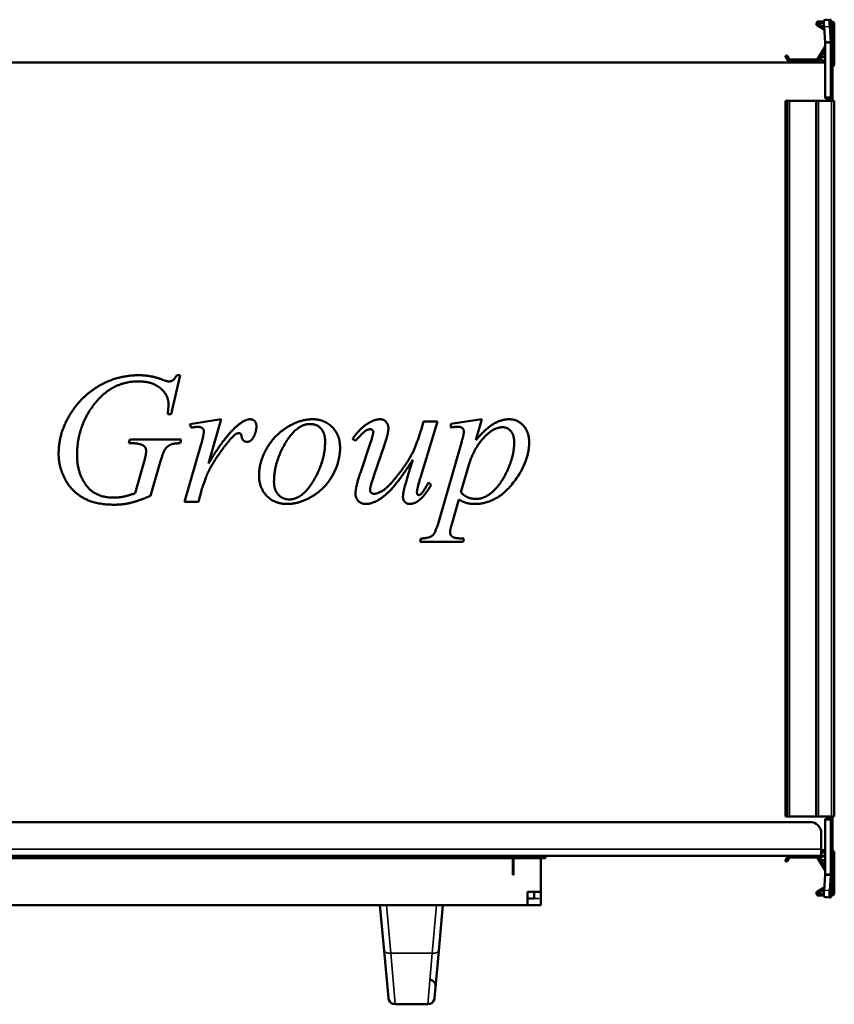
# Model space of a CAD drawing. Header units: millimetres. Extents: x 268 to 992, y 226 to 665.
# Tile 2 of 2: x 630 to 992, y 228 to 665. Entities that reach past the tile are written whole.
import ezdxf

# ---------------------------------------------------------------- set-up
doc = ezdxf.new("R2010")
doc.units = ezdxf.units.MM
doc.header["$LTSCALE"] = 3
doc.layers.add('Widoczne (ISO)', color=7, linetype='Continuous', lineweight=50)
doc.layers.add('Widoczne wąskie (ISO)', color=7, linetype='Continuous', lineweight=35)

msp = doc.modelspace()

# ---------------------------------------------------------------- linework, layer by layer
at = {"layer": 'Widoczne (ISO)'}
for p, q in [((989.76, 665.48), (987.27, 665.33)), ((987.7, 665.41), (988.58, 665.41)), ((989.76, 665.48), (990.19, 665.49)), ((990.2, 665.41), (990.2, 655.33)), ((984.3, 662.84), (987.35, 661.08)), ((987.29, 662.04), (984.7, 663.53)), ((987.2, 664.71), (984.8, 664.71)), ((984.8, 663.91), (987.2, 663.91)), ((987.27, 662.33), (987.7, 655.41)), ((990.19, 655.57), (989.76, 662.48)), ((990.6, 664.71), (990.2, 664.71)), ((990.7, 663.91), (990.2, 663.91)), ((991, 663.91), (990.7, 663.91)), ((991, 663.91), (991, 651.91)), ((991.8, 645.71), (991.8, 663.51)), ((987.67, 653.57), (984.41, 647.91)), ((985.1, 647.51), (987.7, 652.01)), ((987.7, 655.41), (988.8, 655.48)), ((988.8, 655.33), (987.7, 655.33)), ((987.7, 655.33), (987.7, 631.12)), ((988.8, 655.48), (990.19, 655.57)), ((990.2, 655.33), (988.8, 655.33)), ((990.2, 631.11), (990.2, 655.33)), ((991, 651.91), (991, 651.41)), ((970.13, 649.13), (971.07, 647.51)), ((970.55, 649.61), (970.2, 649.41)), ((971.76, 647.91), (970.82, 649.53)), ((984.23, 647.81), (971.94, 647.81)), ((987.7, 648.91), (986.6, 648.91)), ((990.28, 651.17), (990.2, 651.4)), ((991, 651.41), (990.7, 651.41)), ((991, 648.35), (990.94, 648.33)), ((990.94, 648.3), (990.94, 648.29)), ((991, 651.41), (991, 648.35)), ((987.7, 646.51), (272.3, 646.51)), ((971.94, 647.01), (984.23, 647.01)), ((986.6, 647.31), (987.7, 647.31)), ((990.29, 647.31), (990.29, 647.31)), ((991, 646.51), (990.93, 646.51)), ((990.94, 643.91), (990.94, 631.11)), ((991, 647.11), (991, 646.51)), ((991, 644.51), (991, 646.51)), ((991, 644.51), (991, 630.91)), ((988.4, 630.42), (988.5, 630.42)), ((988.5, 630.41), (988.5, 630.42)), ((988.5, 630.41), (988.5, 629.51)), ((988.5, 630.41), (990.2, 630.41)), ((990.2, 631.11), (990.2, 630.41)), ((990.7, 630.91), (990.2, 630.91)), ((991, 630.91), (990.7, 630.91)), ((991, 630.41), (990.7, 630.41)), ((991, 630.91), (991, 630.41)), ((991, 629.51), (991, 630.41)), ((970.1, 629.51), (970.2, 629.51)), ((970.1, 311.51), (970.1, 629.51)), ((970.55, 629.51), (970.2, 629.51)), ((970.55, 629.51), (970.82, 629.51)), ((971.76, 629.51), (970.82, 629.51)), ((971.94, 629.51), (971.76, 629.51)), ((983.8, 629.51), (971.94, 629.51)), ((983.8, 629.51), (984.8, 629.51)), ((983.8, 311.51), (983.8, 629.51)), ((990.6, 629.51), (984.8, 629.51)), ((990.6, 629.51), (991.8, 629.51)), ((991.8, 311.51), (991.8, 629.51)), ((701.29, 507.51), (697.2, 490.17)), ((699.81, 507.51), (701.29, 507.51)), ((697.2, 490.17), (695.72, 490.17)), ((705.6, 485.72), (719.49, 487.96)), ((706.14, 484.23), (705.6, 485.72)), ((719.49, 487.96), (713.83, 468.24)), ((815.51, 487.02), (808.1, 462.49)), ((808.41, 483.65), (809.36, 487.02)), ((809.36, 487.02), (815.51, 487.02)), ((821.44, 485.9), (835.28, 487.96)), ((821.44, 484.32), (821.44, 485.9)), ((835.28, 487.96), (832.59, 478.62)), ((678.46, 477.31), (678.91, 478.89)), ((679.59, 477.31), (678.46, 477.31)), ((678.91, 478.89), (701.74, 478.89)), ((701.74, 478.89), (701.33, 477.31)), ((779.12, 478.39), (777.86, 479.29)), ((816.1, 442.58), (826.34, 478.12)), ((703.22, 451.25), (710.46, 476.46)), ((781.32, 464.19), (785.54, 476.73)), ((791.88, 476.15), (787.43, 463.21)), ((681.29, 455.07), (685.29, 469.23)), ((692.12, 467.83), (688.08, 453.95)), ((829.44, 467.65), (825.98, 455.52)), ((811.56, 459.79), (812.77, 458.85)), ((710.73, 456.37), (709.42, 451.25)), ((709.42, 451.25), (703.22, 451.25)), ((825.04, 452.29), (822.03, 441.82)), ((807.83, 433.5), (808.23, 434.99)), ((826.93, 433.5), (807.83, 433.5)), ((827.33, 434.99), (826.93, 433.5)), ((970.1, 311.51), (970.2, 311.51)), ((970.55, 311.51), (970.2, 311.51)), ((970.55, 311.51), (970.82, 311.51)), ((971.76, 311.51), (970.82, 311.51)), ((971.94, 311.51), (971.76, 311.51)), ((983.8, 311.51), (971.94, 311.51)), ((983.8, 311.51), (984.8, 311.51)), ((990.6, 311.51), (984.8, 311.51)), ((988.5, 311.51), (988.5, 310.61)), ((990.6, 311.51), (991.8, 311.51)), ((991, 310.61), (991, 311.51)), ((279, 309.01), (981, 309.01)), ((987.7, 309.9), (987.7, 285.68)), ((988.5, 310.6), (988.4, 310.6)), ((988.5, 310.6), (988.5, 310.61)), ((990.2, 310.61), (988.5, 310.61)), ((990.2, 310.61), (990.2, 309.91)), ((990.2, 310.11), (990.7, 310.11)), ((990.2, 285.68), (990.2, 309.91)), ((991, 310.61), (990.7, 310.61)), ((991, 310.11), (990.7, 310.11)), ((990.94, 309.91), (990.94, 297.11)), ((991, 310.61), (991, 310.11)), ((991, 310.11), (991, 296.51)), ((986, 297.01), (986, 304.01)), ((986, 294.01), (274, 294.01)), ((863.5, 293.01), (863.5, 294.01)), ((970.13, 291.88), (971.07, 293.51)), ((984.23, 293.21), (971.94, 293.21)), ((985.1, 293.51), (987.7, 289)), ((986, 297.01), (986, 294.01)), ((987.7, 296.51), (986, 296.51)), ((986, 296.31), (987.7, 296.31)), ((986, 295.51), (987.7, 295.51)), ((987.7, 294.01), (986, 294.01)), ((986.6, 293.71), (987.7, 293.71)), ((990.28, 295.51), (990.28, 295.51)), ((990.93, 295.51), (991, 295.51)), ((991, 294.01), (990.93, 294.01)), ((991, 296.51), (990.94, 296.51)), ((991, 294.01), (991, 295.51)), ((991, 293.91), (991, 294.01)), ((991.8, 295.31), (991.8, 277.51)), ((863.5, 293.01), (364.5, 293.01)), ((849, 293.01), (849, 287.01)), ((849.3, 293.01), (849.3, 285.51)), ((861.5, 278.01), (861.5, 293.01)), ((970.55, 291.41), (970.2, 291.61)), ((971.76, 293.11), (970.82, 291.48)), ((987.67, 287.45), (984.41, 293.11)), ((987.7, 292.11), (986.6, 292.11)), ((990.28, 289.84), (990.2, 289.62)), ((991, 289.61), (990.7, 289.61)), ((990.94, 292.72), (990.94, 292.72)), ((990.94, 292.69), (991, 292.67)), ((991, 292.67), (991, 289.61)), ((991, 289.61), (991, 289.11)), ((991, 289.11), (991, 277.11)), ((849, 285.51), (849, 287.01)), ((849.3, 285.51), (849, 285.51)), ((987.7, 285.6), (987.27, 278.69)), ((987.7, 285.68), (988.8, 285.68)), ((988.8, 285.53), (987.7, 285.6)), ((988.8, 285.68), (990.2, 285.68)), ((990.19, 285.45), (988.8, 285.53)), ((989.76, 278.53), (990.19, 285.45)), ((990.2, 285.68), (990.2, 275.61)), ((855.5, 278.01), (855.5, 272.01)), ((855.5, 278.01), (861.5, 278.01)), ((858.5, 275.01), (858.5, 278.01)), ((861.5, 272.01), (861.5, 278.01)), ((984.3, 278.17), (987.35, 279.93)), ((987.29, 278.98), (984.7, 277.48)), ((984.8, 277.11), (987.2, 277.11)), ((987.2, 276.31), (984.8, 276.31)), ((989.76, 275.53), (987.27, 275.69)), ((990.2, 277.11), (990.7, 277.11)), ((990.6, 276.31), (990.2, 276.31)), ((991, 277.11), (990.7, 277.11)), ((372.5, 272.01), (855.5, 272.01)), ((790, 272.01), (791.84, 251.8)), ((816.16, 251.8), (818, 272.01)), ((855.5, 275.01), (858.5, 275.01)), ((855.5, 272.01), (861.5, 272.01)), ((988.58, 275.61), (987.7, 275.61)), ((990.19, 275.52), (989.76, 275.53)), ((793.75, 230.74), (791.84, 251.8)), ((816.16, 251.8), (814.25, 230.74)), ((796.74, 228.01), (811.26, 228.01))]:
    msp.add_line(p, q, dxfattribs=at)
for centre, radius, start, end in [((984.8, 663.71), 1, 90, 240), ((984.8, 663.71), 0.2, 90, 240), ((990.6, 663.51), 1.2, 0, 90), ((987.5, 653.67), 0.2, 330, 0), ((990.7, 651.91), 0.5, 180, 270), ((970.3, 649.23), 0.2, 120, 210), ((970.65, 649.43), 0.2, 30, 120), ((971.94, 648.01), 1, 210, 270), ((971.94, 648.01), 0.2, 210, 270), ((984.23, 648.01), 0.2, 270, 330), ((984.23, 648.01), 1, 270, 330), ((986.6, 648.11), 0.8, 90, 270), ((979, 647.07), 12, 5.8625, 20), ((990.8, 647.11), 0.2, 0, 51.1445), ((990.8, 645.71), 1, 281.537, 0), ((988.4, 631.12), 0.7, 180, 180.8185), ((990.7, 630.91), 0.5, 180, 270), ((981, 304.01), 5, 0, 90), ((988.4, 309.9), 0.7, 179.1815, 180), ((990.7, 310.11), 0.5, 90, 180), ((971.94, 293.01), 1, 90, 150), ((971.94, 293.01), 0.2, 90, 150), ((984.23, 293.01), 1, 30, 90), ((984.23, 293.01), 0.2, 30, 90), ((986.6, 292.91), 0.8, 90, 270), ((990.8, 293.91), 0.2, 308.8292, 0), ((990.8, 295.31), 1, 0, 82.1312), ((970.3, 291.78), 0.2, 150, 240), ((970.65, 291.58), 0.2, 240, 330), ((990.7, 289.11), 0.5, 90, 180), ((979, 293.94), 12, 340, 354.1375), ((987.5, 287.35), 0.2, 0, 30), ((984.8, 277.31), 1, 120, 270), ((984.8, 277.31), 0.2, 120, 270), ((990.6, 277.51), 1.2, 270, 0), ((796.74, 231.01), 3, 185.1944, 199.4712), ((796.74, 231.01), 3, 199.4712, 270), ((811.26, 231.01), 3, 270, 340.5288), ((811.26, 231.01), 3, 340.5288, 354.8056)]:
    msp.add_arc(centre, radius, start, end, dxfattribs=at)
for centre, major_axis, start_param, end_param in [((987.46, 662.33), (-0.19, 2.99), 0, 1.56889), ((989.95, 662.49), (-0.19, 2.99), 6.281279, 7.852075), ((987.46, 278.68), (-0.19, -2.99), 4.714295, 6.283185), ((989.95, 278.53), (-0.19, -2.99), 4.714295, 6.285092)]:
    msp.add_ellipse(centre, major_axis=major_axis, ratio=0.061628, start_param=start_param, end_param=end_param, dxfattribs=at)
for points, knots in [([(987.7, 665.35), (987.7, 665.35), (987.7, 665.36), (987.7, 665.36), (987.7, 665.36), (987.7, 665.36), (987.7, 665.37), (987.7, 665.37), (987.7, 665.37), (987.7, 665.38), (987.7, 665.38), (987.7, 665.38), (987.7, 665.39), (987.7, 665.39), (987.7, 665.39), (987.7, 665.4), (987.7, 665.4), (987.7, 665.4), (987.7, 665.41)], [0.002049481, 0.002049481, 0.002049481, 0.002049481, 0.00300249, 0.00300249, 0.00300249, 0.004503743, 0.004503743, 0.004503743, 0.006004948, 0.006004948, 0.006004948, 0.007506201, 0.007506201, 0.007506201, 0.009007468, 0.009007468, 0.009007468, 0.010508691, 0.010508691, 0.010508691, 0.010508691]), ([(990.2, 665.41), (990.2, 665.42), (990.2, 665.44), (990.2, 665.46), (990.19, 665.48), (990.19, 665.49)], [0, 0, 0, 0, 0.01249515, 0.01249515, 0.0249903, 0.0249903, 0.0249903, 0.0249903]), ([(987.7, 655.33), (987.7, 655.34), (987.7, 655.34), (987.7, 655.34), (987.7, 655.35), (987.7, 655.35), (987.7, 655.36), (987.7, 655.36), (987.7, 655.36), (987.7, 655.37), (987.7, 655.37), (987.7, 655.37), (987.7, 655.38), (987.7, 655.38), (987.7, 655.39), (987.7, 655.39), (987.7, 655.39), (987.7, 655.4), (987.7, 655.4), (987.7, 655.41), (987.7, 655.41), (987.7, 655.41)], [0, 0, 0, 0, 0.00150122, 0.00150122, 0.00150122, 0.00300249, 0.00300249, 0.00300249, 0.00450374, 0.00450374, 0.00450374, 0.00600495, 0.00600495, 0.00600495, 0.0075062, 0.0075062, 0.0075062, 0.00900747, 0.00900747, 0.00900747, 0.01050869, 0.01050869, 0.01050869, 0.01050869]), ([(990.19, 655.57), (990.19, 655.53), (990.2, 655.49), (990.2, 655.41), (990.2, 655.37), (990.2, 655.33)], [0, 0, 0, 0, 0.01249515, 0.01249515, 0.0249903, 0.0249903, 0.0249903, 0.0249903]), ([(990.94, 644.56), (990.93, 645.02), (990.93, 645.48), (990.93, 646.37), (990.93, 646.79), (990.93, 647.51), (990.93, 647.79), (990.93, 648.17), (990.93, 648.27), (990.94, 648.29)], [0.0000002, 0.0000002, 0.0000002, 0.0000002, 0.138614, 0.138614, 0.2902546, 0.2902546, 0.4411619, 0.4411619, 0.5810662, 0.5810662, 0.5810662, 0.5810662]), ([(990.94, 648.29), (990.94, 648.29), (990.94, 648.29), (990.94, 648.29), (990.94, 648.29), (990.94, 648.29)], [-0.01558465, -0.01558465, -0.01558465, -0.01558465, -0.00779233, -0.00779233, 0, 0, 0, 0]), ([(990.94, 644.41), (990.94, 644.43), (990.94, 644.46), (990.94, 644.51), (990.94, 644.54), (990.94, 644.56)], [0.00000127, 0.00000127, 0.00000127, 0.00000127, 0.0077936, 0.0077936, 0.01558592, 0.01558592, 0.01558592, 0.01558592]), ([(990.94, 644.41), (990.94, 644.32), (990.94, 644.24), (990.94, 644.07), (990.94, 643.99), (990.94, 643.91)], [0.00000127, 0.00000127, 0.00000127, 0.00000127, 0.02497637, 0.02497637, 0.04995171, 0.04995171, 0.04995171, 0.04995171]), ([(987.7, 631.11), (987.7, 631.08), (987.7, 631.06), (987.71, 630.99), (987.72, 630.94), (987.76, 630.82), (987.8, 630.74), (987.92, 630.59), (988.02, 630.52), (988.15, 630.46), (988.2, 630.44), (988.27, 630.43), (988.29, 630.42), (988.33, 630.42), (988.34, 630.42), (988.37, 630.42), (988.38, 630.42), (988.4, 630.42)], [0.902894, 0.902894, 0.902894, 0.902894, 0.9101665, 0.9101665, 0.9233252, 0.9233252, 0.9496425, 0.9496425, 0.9912814, 0.9912814, 1.0121009, 1.0121009, 1.0225106, 1.0225106, 1.0277154, 1.0277154, 1.0329203, 1.0329203, 1.0329203, 1.0329203]), ([(988.4, 310.6), (988.38, 310.6), (988.37, 310.6), (988.34, 310.59), (988.33, 310.59), (988.29, 310.59), (988.27, 310.58), (988.2, 310.57), (988.15, 310.55), (988.02, 310.49), (987.92, 310.42), (987.8, 310.27), (987.76, 310.19), (987.72, 310.07), (987.71, 310.03), (987.7, 309.96), (987.7, 309.93), (987.7, 309.91)], [0.5164602, 0.5164602, 0.5164602, 0.5164602, 0.521665, 0.521665, 0.5268699, 0.5268699, 0.5372796, 0.5372796, 0.558099, 0.558099, 0.5997379, 0.5997379, 0.6260553, 0.6260553, 0.6392139, 0.6392139, 0.6464865, 0.6464865, 0.6464865, 0.6464865]), ([(990.94, 292.72), (990.93, 292.74), (990.93, 292.84), (990.93, 293.22), (990.93, 293.5), (990.93, 294.22), (990.93, 294.64), (990.93, 295.53), (990.93, 295.99), (990.94, 296.45)], [0.0000002, 0.0000002, 0.0000002, 0.0000002, 0.138614, 0.138614, 0.2902546, 0.2902546, 0.4411619, 0.4411619, 0.5810662, 0.5810662, 0.5810662, 0.5810662]), ([(990.94, 297.11), (990.94, 297.02), (990.94, 296.94), (990.94, 296.77), (990.94, 296.69), (990.94, 296.61)], [0, 0, 0, 0, 0.02497584, 0.02497584, 0.04995141, 0.04995141, 0.04995141, 0.04995141]), ([(990.94, 296.61), (990.94, 296.58), (990.94, 296.55), (990.94, 296.5), (990.94, 296.48), (990.94, 296.45)], [-0.01558465, -0.01558465, -0.01558465, -0.01558465, -0.00779233, -0.00779233, 0, 0, 0, 0]), ([(990.94, 292.72), (990.94, 292.72), (990.94, 292.72), (990.94, 292.72), (990.94, 292.72), (990.94, 292.72)], [0.00000127, 0.00000127, 0.00000127, 0.00000127, 0.0077936, 0.0077936, 0.01558592, 0.01558592, 0.01558592, 0.01558592]), ([(987.7, 285.6), (987.7, 285.6), (987.7, 285.61), (987.7, 285.61), (987.7, 285.62), (987.7, 285.62), (987.7, 285.62), (987.7, 285.63), (987.7, 285.63), (987.7, 285.64), (987.7, 285.64), (987.7, 285.64), (987.7, 285.65), (987.7, 285.65), (987.7, 285.65), (987.7, 285.66), (987.7, 285.66), (987.7, 285.67), (987.7, 285.67), (987.7, 285.67), (987.7, 285.68), (987.7, 285.68)], [0, 0, 0, 0, 0.00150122, 0.00150122, 0.00150122, 0.00300249, 0.00300249, 0.00300249, 0.00450374, 0.00450374, 0.00450374, 0.00600495, 0.00600495, 0.00600495, 0.0075062, 0.0075062, 0.0075062, 0.00900747, 0.00900747, 0.00900747, 0.01050869, 0.01050869, 0.01050869, 0.01050869]), ([(990.2, 285.68), (990.2, 285.64), (990.2, 285.6), (990.2, 285.52), (990.19, 285.49), (990.19, 285.45)], [0, 0, 0, 0, 0.01249515, 0.01249515, 0.0249903, 0.0249903, 0.0249903, 0.0249903]), ([(987.7, 275.61), (987.7, 275.61), (987.7, 275.61), (987.7, 275.62), (987.7, 275.62), (987.7, 275.62), (987.7, 275.63), (987.7, 275.63), (987.7, 275.63), (987.7, 275.64), (987.7, 275.64), (987.7, 275.64), (987.7, 275.65), (987.7, 275.65), (987.7, 275.65), (987.7, 275.66), (987.7, 275.66), (987.7, 275.66), (987.7, 275.66)], [0, 0, 0, 0, 0.001501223, 0.001501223, 0.001501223, 0.00300249, 0.00300249, 0.00300249, 0.004503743, 0.004503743, 0.004503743, 0.006004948, 0.006004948, 0.006004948, 0.007506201, 0.007506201, 0.007506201, 0.00845921, 0.00845921, 0.00845921, 0.00845921]), ([(990.19, 275.52), (990.19, 275.54), (990.2, 275.55), (990.2, 275.58), (990.2, 275.59), (990.2, 275.61)], [0, 0, 0, 0, 0.01249515, 0.01249515, 0.0249903, 0.0249903, 0.0249903, 0.0249903]), ([(814.8, 236.86), (814.77, 236.49), (814.75, 236.21), (814.72, 235.93), (814.71, 235.86), (814.71, 235.79), (814.71, 235.77), (814.7, 235.75), (814.7, 235.75), (814.7, 235.74), (814.7, 235.74), (814.7, 235.74), (814.7, 235.74), (814.7, 235.74), (814.7, 235.74), (814.7, 235.74), (814.7, 235.74), (814.7, 235.74), (814.7, 235.74), (814.7, 235.74), (814.7, 235.74), (814.7, 235.74), (814.7, 235.74), (814.7, 235.74), (814.7, 235.74), (814.7, 235.74), (814.7, 235.74), (814.7, 235.74), (814.7, 235.74), (814.7, 235.74), (814.7, 235.75), (814.72, 235.89), (814.72, 236.02), (814.7, 236.47), (814.63, 236.79), (814.4, 237.39), (814.23, 237.67), (813.82, 238.17), (813.58, 238.38), (813.04, 238.72), (812.74, 238.84), (812.35, 238.94), (812.27, 238.96), (812.18, 238.97)], [0, 0, 0, 0, 0.373311, 0.373311, 0.563866, 0.563866, 0.659633, 0.659633, 0.707574, 0.707574, 0.73155, 0.73155, 0.743538, 0.743538, 0.749531, 0.749531, 0.752528, 0.752528, 0.754026, 0.754026, 0.754775, 0.754775, 0.755149, 0.755149, 0.755456, 0.755456, 0.755494, 0.755494, 0.755518, 0.755518, 0.757379, 0.757379, 0.796743, 0.796743, 0.893017, 0.893017, 0.98889, 0.98889, 1.084658, 1.084658, 1.179044, 1.179044, 1.205123, 1.205123, 1.205123, 1.205123])]:
    msp.add_open_spline(points, degree=3, knots=knots, dxfattribs=at)
for points, degree in [([(990.93, 647.15), (990.93, 646.96), (990.93, 646.74), (990.93, 646.51)], 3), ([(990.94, 631.11), (990.94, 631.04), (990.94, 630.97), (990.94, 630.91)], 3), ([(667.5, 504.01), (674.78, 507.51), (682.73, 507.51)], 2), ([(682.73, 507.51), (688.62, 507.51), (693.43, 505.53)], 2), ([(696.26, 504.77), (697.24, 504.77), (698.68, 505.71), (699.81, 507.51)], 2), ([(647.28, 472.55), (647.28, 479.7), (653.25, 492.55), (662.24, 501.44), (667.5, 504.01)], 2), ([(682.73, 504.77), (669.97, 504.77), (661.88, 492.95)], 2), ([(696.08, 494.66), (696.08, 498.66), (688.98, 504.77), (682.73, 504.77)], 2), ([(693.43, 505.53), (695.36, 504.77), (696.26, 504.77)], 2), ([(695.72, 490.17), (696.08, 493.22), (696.08, 494.66)], 2), ([(661.88, 492.95), (655.46, 483.61), (655.46, 472.01)], 2), ([(726.81, 485.22), (730.14, 487.96), (732.2, 487.96)], 2), ([(732.2, 487.96), (733.55, 487.96), (735.12, 486.39), (735.12, 484.86)], 2), ([(736.29, 463.03), (736.29, 469), (743.17, 481), (754.63, 487.96), (759.97, 487.96)], 2), ([(758.98, 485.85), (753.01, 485.85), (742.94, 468.78), (742.94, 460.37)], 2), ([(765.64, 478.08), (765.64, 481.85), (761.95, 485.85), (758.98, 485.85)], 2), ([(759.97, 487.96), (765.37, 487.96), (772.29, 480.91), (772.29, 475.29)], 2), ([(777.86, 479.29), (781.18, 484.01), (784.87, 486.21)], 2), ([(784.87, 486.21), (787.7, 487.96), (790.08, 487.96)], 2), ([(790.08, 487.96), (791.7, 487.96), (793.76, 485.67), (793.76, 483.92)], 2), ([(832.59, 478.62), (836.99, 483.83), (843.91, 487.96), (847.55, 487.96)], 2), ([(847.55, 487.96), (851.15, 487.96), (856.27, 482.26), (856.27, 477.67)], 2), ([(709.11, 484.59), (708.3, 484.59), (706.14, 484.23)], 2), ([(711.17, 483.96), (710.37, 484.59), (709.11, 484.59)], 2), ([(710.46, 476.46), (711.76, 480.86), (711.76, 482.71)], 2), ([(711.76, 482.71), (711.76, 483.47), (711.17, 483.96)], 2), ([(713.83, 468.24), (721.02, 480.37), (726.81, 485.22)], 2), ([(726.09, 481.45), (725.01, 480.86), (722.9, 478.26)], 2), ([(727.4, 481.76), (726.68, 481.76), (726.09, 481.45)], 2), ([(728.16, 481.45), (727.85, 481.76), (727.4, 481.76)], 2), ([(728.52, 480.41), (728.43, 481.18), (728.16, 481.45)], 2), ([(735.12, 484.86), (735.12, 482.21), (733.73, 479.79)], 2), ([(785.77, 483.52), (784.73, 483.52), (782.71, 482.3), (779.12, 478.39)], 2), ([(785.54, 476.73), (787.07, 481.22), (787.07, 482.35)], 2), ([(787.07, 482.35), (787.07, 482.8), (786.26, 483.52), (785.77, 483.52)], 2), ([(787.52, 454.85), (788.91, 454.85), (793.4, 457.5), (800.86, 466.75), (805.72, 474.84), (808.41, 483.65)], 2), ([(793.76, 483.92), (793.76, 481.72), (791.88, 476.15)], 2), ([(824.72, 484.59), (823.56, 484.59), (821.44, 484.32)], 2), ([(827.29, 482.3), (827.29, 483.38), (826.03, 484.59), (824.72, 484.59)], 2), ([(826.34, 478.12), (827.29, 481.49), (827.29, 482.3)], 2), ([(844.59, 484.41), (840.14, 484.41), (831.42, 474.39), (829.44, 467.65)], 2), ([(849.62, 477.72), (849.62, 480.95), (846.61, 484.41), (844.59, 484.41)], 2), ([(685.11, 476.15), (683.4, 477.31), (679.59, 477.31)], 2), ([(701.33, 477.31), (698.19, 477.27), (695.36, 475.88), (694.32, 474.21)], 2), ([(722.9, 478.26), (719.53, 474.3), (715.58, 467.97)], 2), ([(730.95, 477.94), (730, 477.94), (728.7, 479.16), (728.52, 480.41)], 2), ([(733.73, 479.79), (732.79, 477.94), (730.95, 477.94)], 2), ([(749.82, 452.33), (755.57, 452.33), (765.64, 469.32), (765.64, 478.08)], 2), ([(856.27, 477.67), (856.27, 468.73), (841.75, 450.31), (832.14, 450.31)], 2), ([(832.81, 452.56), (834.97, 452.56), (839.37, 454.89), (843.6, 459.52), (846.97, 465.54), (849.62, 473.72), (849.62, 477.72)], 2), ([(671.9, 449.99), (663.23, 449.99), (652.44, 456.51), (647.28, 467.25), (647.28, 472.55)], 2), ([(686.15, 473.9), (686.15, 475.38), (685.11, 476.15)], 2), ([(685.29, 469.23), (686.15, 472.15), (686.15, 473.9)], 2), ([(694.32, 474.21), (693.65, 473.14), (692.12, 467.83)], 2), ([(772.29, 475.29), (772.29, 469.18), (765.81, 457.27), (754.31, 450.31), (748.87, 450.31)], 2), ([(655.46, 472.01), (655.46, 464.33), (663.45, 453.14), (671.81, 453.14)], 2), ([(804.59, 469.99), (797.45, 458.71), (787.79, 450.31), (783.74, 450.31)], 2), ([(800.77, 457.14), (801.45, 459.92), (804.59, 469.99)], 2), ([(715.58, 467.97), (713.87, 465.27), (712.66, 461.9)], 2), ([(779.16, 454.85), (779.16, 457.9), (781.32, 464.19)], 2), ([(712.66, 461.9), (710.95, 457.32), (710.73, 456.37)], 2), ([(748.87, 450.31), (743.3, 450.31), (736.29, 457.41), (736.29, 463.03)], 2), ([(742.94, 460.37), (742.94, 456.51), (746.85, 452.33), (749.82, 452.33)], 2), ([(787.43, 463.21), (785.59, 457.95), (785.59, 456.55)], 2), ([(808.1, 462.49), (806.44, 457), (806.44, 455.57)], 2), ([(807.2, 454.26), (807.74, 454.26), (809, 455.43), (811.56, 459.79)], 2), ([(671.81, 453.14), (673.88, 453.14), (677.56, 453.86), (681.29, 455.07)], 2), ([(785.59, 456.55), (785.59, 455.75), (786.62, 454.85), (787.52, 454.85)], 2), ([(800.23, 453.5), (800.23, 454.89), (800.77, 457.14)], 2), ([(806.44, 455.57), (806.44, 454.89), (806.84, 454.26), (807.2, 454.26)], 2), ([(812.77, 458.85), (809.99, 453.9), (807.02, 451.7)], 2), ([(825.98, 455.52), (828.5, 452.56), (832.81, 452.56)], 2), ([(688.08, 453.95), (682.51, 451.57), (675.68, 449.99), (671.9, 449.99)], 2), ([(783.74, 450.31), (781.81, 450.31), (779.16, 452.87), (779.16, 454.85)], 2), ([(803.25, 450.31), (801.9, 450.31), (800.23, 452.11), (800.23, 453.5)], 2), ([(807.02, 451.7), (805.09, 450.31), (803.25, 450.31)], 2), ([(832.14, 450.31), (830.12, 450.31), (826.97, 451.16), (825.04, 452.29)], 2), ([(808.23, 434.99), (812.01, 435.17), (814.66, 437.41), (816.1, 442.58)], 2), ([(822.03, 441.82), (821.13, 438.76), (821.13, 437.82)], 2), ([(821.13, 437.82), (821.13, 436.92), (822.07, 435.66), (824.19, 434.99), (827.33, 434.99)], 2), ([(990.94, 310.11), (990.94, 310.04), (990.94, 309.97), (990.94, 309.91)], 3), ([(990.93, 293.86), (990.93, 293.82), (990.93, 293.79), (990.93, 293.75)], 3), ([(990.94, 296.45), (990.94, 296.4), (990.94, 296.35), (990.94, 296.3)], 3)]:
    msp.add_open_spline(points, degree=degree, dxfattribs=at)
at = {"layer": 'Widoczne wąskie (ISO)'}
for p, q in [((989.76, 665.48), (989.76, 665.48)), ((990.19, 655.57), (990.19, 665.49)), ((989.76, 662.48), (987.27, 662.33)), ((990.7, 651.91), (990.7, 663.91)), ((990.2, 651.91), (990.7, 651.91)), ((990.7, 651.41), (990.7, 651.91)), ((991, 651.91), (990.7, 651.91)), ((990.37, 650.91), (990.37, 650.91)), ((990.28, 643.91), (990.2, 643.91)), ((990.94, 643.91), (990.28, 643.91)), ((990.28, 643.91), (990.28, 630.91)), ((990.2, 631.11), (987.7, 631.11)), ((988.8, 629.51), (988.8, 630.41)), ((990.7, 630.41), (990.7, 630.91)), ((970.2, 311.51), (970.2, 629.51)), ((970.55, 311.51), (970.55, 629.51)), ((970.82, 311.51), (970.82, 629.51)), ((971.76, 311.51), (971.76, 629.51)), ((971.94, 311.51), (971.94, 629.51)), ((984.8, 311.51), (984.8, 629.51)), ((990.6, 311.51), (990.6, 629.51)), ((988.8, 310.61), (988.8, 311.51)), ((987.7, 309.91), (990.2, 309.91)), ((990.28, 310.11), (990.28, 297.11)), ((990.7, 310.11), (990.7, 310.61)), ((274, 297.01), (986, 297.01)), ((990.28, 297.11), (990.2, 297.11)), ((990.28, 297.11), (990.94, 297.11)), ((990.7, 289.11), (990.2, 289.11)), ((990.37, 290.11), (990.37, 290.11)), ((990.7, 289.11), (990.7, 289.61)), ((990.7, 277.11), (990.7, 289.11)), ((991, 289.11), (990.7, 289.11)), ((990.19, 275.52), (990.19, 285.45)), ((989.76, 278.53), (987.27, 278.69)), ((794.82, 250.78), (792.89, 272.01)), ((815.11, 272.01), (813.18, 250.78)), ((858.5, 275.01), (860.7, 275.01)), ((989.76, 275.53), (989.76, 275.53)), ((794.82, 250.78), (796.74, 228.01)), ((794.82, 250.78), (813.18, 250.78)), ((811.26, 228.01), (813.18, 250.78))]:
    msp.add_line(p, q, dxfattribs=at)
for centre, major_axis, ratio, start_param, end_param in [((990.35, 646.03), (0.07, -5.14), 0.000062, 3.141592, 3.334197), ((979.01, 647.03), (11.99, 0.38), 0.984885, 0.075022, 0.317808), ((979.01, 644.41), (12, -0.07), 0.173121, 0.107203, 0.349989), ((990.35, 643.91), (0, -6.01), 0.012225, 4.519998, 4.712603), ((990.35, 297.11), (0, -6.01), 0.012226, 4.712175, 4.90478), ((979.01, 296.61), (12, 0.07), 0.173121, 5.933196, 6.175982), ((979.01, 293.99), (11.99, -0.38), 0.984885, 5.965377, 6.208164), ((990.35, 294.98), (0.07, 5.14), 0.000062, 2.948989, 3.141593), ((794.82, 252.07), (-2.99, -0.27), 0.429287, 0, 1.53179), ((813.18, 252.07), (2.99, -0.27), 0.429287, 4.751395, 6.283185)]:
    msp.add_ellipse(centre, major_axis=major_axis, ratio=ratio, start_param=start_param, end_param=end_param, dxfattribs=at)
for points, knots in [([(990.28, 651.08), (990.29, 650.87), (990.29, 650.21), (990.29, 649.18), (990.29, 649.03)], [-0.1965799, -0.1965799, -0.1965799, -0.1965799, -0.0284018, -0.0000125, -0.0000125, -0.0000125, -0.0000125]), ([(990.29, 649.03), (990.29, 648.57), (990.29, 647.36), (990.28, 645.91), (990.28, 645.06)], [-0.0000125, -0.0000125, -0.0000125, -0.0000125, 0.083717, 0.1958357, 0.1958357, 0.1958357, 0.1958357]), ([(990.28, 295.96), (990.29, 294.68), (990.29, 293.26), (990.29, 292.14), (990.29, 291.99)], [-0.1965799, -0.1965799, -0.1965799, -0.1965799, -0.0284018, -0.0000125, -0.0000125, -0.0000125, -0.0000125]), ([(990.29, 291.99), (990.29, 291.53), (990.29, 290.6), (990.28, 290.08), (990.28, 289.93)], [-0.0000125, -0.0000125, -0.0000125, -0.0000125, 0.083717, 0.1958357, 0.1958357, 0.1958357, 0.1958357])]:
    msp.add_open_spline(points, degree=3, knots=knots, dxfattribs=at)

doc.saveas('drawing.dxf')
